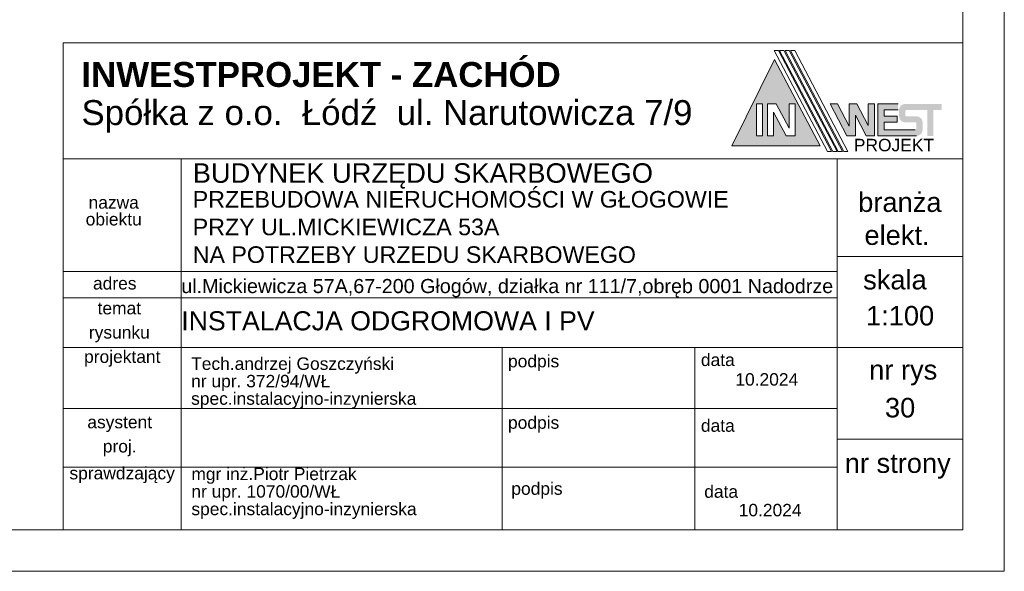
# Model space of a CAD drawing. Header units: centimetres. Extents: x 42630 to 130002, y 15 to 29179.
# Tile 136 of 165: x 84259 to 85445, y 2843 to 3508. Entities that reach past the tile are written whole.
import ezdxf

# ---------------------------------------------------------------- set-up
doc = ezdxf.new("R2010")
doc.units = ezdxf.units.CM
doc.header["$LTSCALE"] = 0.01
for name, color, linetype, lineweight in [('0 RAMKI I TABELKI_Nr_Pióra__1', 253, 'Continuous', 13), ('_tabelka_Nr_Pióra__1', 253, 'Continuous', 13), ('D_TABELKA 1-100_Pen_No__1_Nr_Pióra__1', 253, 'Continuous', 13), ('Tabela_Nr_Pióra__1', 253, 'Continuous', 13)]:
    doc.layers.add(name, color=color, linetype=linetype, lineweight=lineweight)
doc.styles.add('GENERATED_STYLE_1', font='arial.ttf')
doc.styles.add('GENERATED_STYLE_2', font='arial.ttf')

msp = doc.modelspace()

# ---------------------------------------------------------------- hatches: boundary and pattern name
at = {"layer": '_tabelka_Nr_Pióra__1', "linetype": 'Continuous'}
h = msp.add_hatch(color=0, dxfattribs=at)
h.paths.add_polyline_path([(85168.556, 3460.121), (85117.324, 3356.086), (85223.379, 3356.086)], flags=0)
h.paths.add_polyline_path([(85154.25, 3368.026), (85146.793, 3368.026), (85146.793, 3406.451), (85154.25, 3406.451)], flags=0)
h.paths.add_polyline_path([(85160.065, 3406.451), (85170.733, 3406.451), (85185.996, 3377.417), (85185.996, 3406.451), (85193.453, 3406.451), (85193.453, 3368.026), (85182.521, 3368.026), (85167.522, 3396.558), (85167.522, 3368.026), (85160.065, 3368.026)], flags=0)
for points in [[(85265.967, 3368.026), (85265.967, 3393.013), (85279.135, 3368.026), (85288.843, 3368.026), (85288.843, 3406.451), (85281.386, 3406.451), (85281.386, 3380.446), (85267.682, 3406.451), (85258.51, 3406.451), (85258.51, 3379.534), (85244.326, 3406.451), (85235.529, 3406.451), (85255.779, 3368.026)], [(85339.707, 3368.026, 0.41421356), (85346.901, 3375.219), (85346.901, 3384.361, 0.41421356), (85339.707, 3391.554), (85327.608, 3391.554, -0.41421356), (85326.123, 3393.039), (85326.123, 3397.773, -0.41421356), (85327.608, 3399.258), (85352.487, 3399.258), (85352.487, 3368.026), (85359.943, 3368.026), (85359.943, 3399.258), (85369.927, 3399.258), (85369.927, 3406.451), (85325.86, 3406.451, 0.41421356), (85318.666, 3399.258), (85318.666, 3391.554, 0.41421356), (85325.86, 3384.361), (85337.959, 3384.361, -0.41421356), (85339.444, 3382.876), (85339.444, 3376.847, -0.41421356), (85337.959, 3375.362), (85300.618, 3375.362), (85300.618, 3384.361), (85316.368, 3384.361), (85316.368, 3391.554), (85300.618, 3391.554), (85300.618, 3399.258), (85317.408, 3399.258), (85317.408, 3406.451), (85293.162, 3406.451), (85293.162, 3368.026)]]:
    msp.add_hatch(color=0, dxfattribs=at).paths.add_polyline_path(points, flags=0)

# ---------------------------------------------------------------- linework, layer by layer
at = {"layer": '0 RAMKI I TABELKI_Nr_Pióra__1', "linetype": 'Continuous'}
for p, q in [((85445.382, 5813.233), (85445.382, 2843.233)), ((85395.382, 5763.233), (85395.382, 2893.233)), ((84630.207, 2893.233), (78402.818, 2893.233)), ((85395.382, 2893.233), (79167.992, 2893.233)), ((84680.207, 2843.233), (78201.274, 2843.233)), ((85445.382, 2843.233), (78966.448, 2843.233))]:
    msp.add_line(p, q, dxfattribs=at)
at = {"layer": '_tabelka_Nr_Pióra__1', "color": 0, "linetype": 'Continuous'}
for p, q in [((84311.39, 2893.233), (84311.39, 3480.111)), ((84311.39, 3480.111), (85395.382, 3480.111)), ((85232.279, 3349.134), (85168.123, 3470.879)), ((85168.123, 3470.879), (85173.192, 3470.879)), ((85237.348, 3349.134), (85173.192, 3470.879)), ((85238.829, 3349.134), (85174.673, 3470.879)), ((85174.673, 3470.879), (85179.742, 3470.879)), ((85243.898, 3349.134), (85179.742, 3470.879)), ((85245.379, 3349.134), (85181.223, 3470.879)), ((85181.223, 3470.879), (85186.292, 3470.879)), ((85250.448, 3349.134), (85186.292, 3470.879)), ((85251.929, 3349.134), (85187.773, 3470.879)), ((85187.773, 3470.879), (85192.842, 3470.879)), ((85256.998, 3349.134), (85192.842, 3470.879)), ((85117.324, 3356.086), (85168.556, 3460.121)), ((85223.379, 3356.086), (85168.556, 3460.121)), ((85146.793, 3406.451), (85146.793, 3368.026)), ((85146.793, 3406.451), (85154.25, 3406.451)), ((85154.25, 3406.451), (85154.25, 3368.026)), ((85160.065, 3406.451), (85160.065, 3368.026)), ((85160.065, 3406.451), (85170.733, 3406.451)), ((85185.996, 3377.417), (85170.733, 3406.451)), ((85185.996, 3406.451), (85185.996, 3377.417)), ((85185.996, 3406.451), (85193.453, 3406.451)), ((85193.453, 3406.451), (85193.453, 3368.026)), ((85255.779, 3368.026), (85235.529, 3406.451)), ((85235.529, 3406.451), (85244.326, 3406.451)), ((85258.51, 3379.534), (85244.326, 3406.451)), ((85258.51, 3406.451), (85258.51, 3379.534)), ((85258.51, 3406.451), (85267.682, 3406.451)), ((85281.386, 3380.446), (85267.682, 3406.451)), ((85281.386, 3406.451), (85281.386, 3380.446)), ((85281.386, 3406.451), (85288.843, 3406.451)), ((85288.843, 3406.451), (85288.843, 3368.026)), ((85293.162, 3406.451), (85293.162, 3368.026)), ((85293.162, 3406.451), (85317.408, 3406.451)), ((85167.522, 3396.558), (85167.522, 3368.026)), ((85182.521, 3368.026), (85167.522, 3396.558)), ((85279.135, 3368.026), (85265.967, 3393.013)), ((85265.967, 3393.013), (85265.967, 3368.026)), ((85300.618, 3399.258), (85300.618, 3391.554)), ((85300.618, 3399.258), (85317.408, 3399.258)), ((85300.618, 3391.554), (85316.368, 3391.554)), ((85300.618, 3384.361), (85300.618, 3375.362)), ((85300.618, 3384.361), (85316.368, 3384.361)), ((85316.368, 3391.554), (85316.368, 3384.361)), ((85300.618, 3375.362), (85337.959, 3375.362)), ((85146.793, 3368.026), (85154.25, 3368.026)), ((85160.065, 3368.026), (85167.522, 3368.026)), ((85182.521, 3368.026), (85193.453, 3368.026)), ((85255.779, 3368.026), (85265.967, 3368.026)), ((85279.135, 3368.026), (85288.843, 3368.026)), ((85293.162, 3368.026), (85339.707, 3368.026)), ((85117.324, 3356.086), (85223.379, 3356.086)), ((85232.279, 3349.134), (85237.348, 3349.134)), ((85238.829, 3349.134), (85243.898, 3349.134)), ((85245.379, 3349.134), (85250.448, 3349.134)), ((85251.929, 3349.134), (85256.998, 3349.134)), ((84311.39, 3340.425), (85395.382, 3340.425)), ((84453.856, 3112.78), (84453.856, 3340.425)), ((85244.177, 3340.425), (85244.177, 2893.233)), ((85244.177, 3222.554), (85395.382, 3222.554)), ((84311.39, 3204.672), (85244.177, 3204.672)), ((84311.39, 3172.743), (85244.177, 3172.743)), ((84311.39, 3112.78), (85244.177, 3112.78)), ((84453.856, 2893.233), (84453.856, 3112.78)), ((84840.497, 2893.233), (84840.497, 3112.78)), ((85072.376, 2893.233), (85072.376, 3112.78)), ((85244.177, 3112.78), (85395.382, 3112.78)), ((84311.39, 3039.598), (85244.177, 3039.598)), ((85244.177, 3002.685), (85395.382, 3002.685)), ((84311.39, 2968.92), (85244.177, 2968.92))]:
    msp.add_line(p, q, dxfattribs=at)
at = {"layer": 'D_TABELKA 1-100_Pen_No__1_Nr_Pióra__1', "color": 0, "linetype": 'Continuous'}
for p in [(85395.382, 3434.638), (84395.382, 2893.233)]:
    msp.add_line(p, (85395.382, 2893.233), dxfattribs=at)

# ---------------------------------------------------------------- texts
at = {"layer": '_tabelka_Nr_Pióra__1', "color": 0, "linetype": 'Continuous', "style": 'GENERATED_STYLE_2'}
for s, insert, char_height, attachment_point, line_spacing_factor in [('\\A1;{\\fArial|b1|i0|c238|p38;INWESTPROJEKT - ZACHÓD\\P\\fArial|b0|i0|c238|p38;Spółka z o.o.  Łódź  ul. Narutowicza 7/9}', (84333.635, 3414.516), 30, 4, 0.918192), ('{nazwa\\Pobiektu}', (84372.458, 3277.571), 15, 5, 0.810917), ('{temat\\Prysunku}', (84379.233, 3143.562), 15, 5, 1.166107)]:
    msp.add_mtext(s, dxfattribs=dict(at, insert=insert, char_height=char_height, attachment_point=attachment_point, line_spacing_factor=line_spacing_factor))
at = {"layer": '_tabelka_Nr_Pióra__1', "color": 0, "linetype": 'Continuous'}
for s, insert, char_height, attachment_point, style in [('{PROJEKT}', (85312.423, 3356.842), 15, 5, 'GENERATED_STYLE_1'), ('{BUDYNEK URZĘDU SKARBOWEGO}', (84467.677, 3319.661), 23.5, 4, 'GENERATED_STYLE_1'), ('{PRZEBUDOWA NIERUCHOMOŚCI W GŁOGOWIE \\PPRZY UL.MICKIEWICZA 53A\\PNA POTRZEBY URZEDU SKARBOWEGO\\P}', (84467.677, 3258.086), 20, 4, 'GENERATED_STYLE_2'), ('{branża}', (85319.552, 3287.921), 23.5, 5, 'GENERATED_STYLE_2'), ('{elekt.}', (85316.124, 3248.178), 23.5, 5, 'GENERATED_STYLE_2'), ('{skala}', (85313.616, 3194.544), 23.5, 5, 'GENERATED_STYLE_2'), ('{adres}', (84373.697, 3190.243), 15, 5, 'GENERATED_STYLE_2'), ('{ul.Mickiewicza 57A,67-200 Głogów, działka nr 111/7,obręb 0001 Nadodrze }', (84453.856, 3184.452), 17, 4, 'GENERATED_STYLE_2'), ('INSTALACJA ODGROMOWA I PV', (84453.856, 3156.632), 23, 1, 'GENERATED_STYLE_2'), ('{1:100}', (85319.84, 3151.109), 23.5, 5, 'GENERATED_STYLE_2'), ('{projektant}', (84382.76, 3099.646), 15, 5, 'GENERATED_STYLE_2'), ('{data}', (85100.251, 3098.029), 15, 5, 'GENERATED_STYLE_2'), ('{podpis}', (84878.324, 3094.285), 15, 5, 'GENERATED_STYLE_2'), ('{nr rys}', (85323.596, 3082.512), 23.5, 5, 'GENERATED_STYLE_2'), ('30', (85319.84, 3040.304), 23.5, 5, 'GENERATED_STYLE_2'), ('{podpis}', (84878.324, 3020.239), 15, 5, 'GENERATED_STYLE_2'), ('{data}', (85100.251, 3018.793), 15, 5, 'GENERATED_STYLE_2'), ('{nr strony}', (85317.01, 2970.061), 23.5, 5, 'GENERATED_STYLE_2'), ('{sprawdzający}', (84382.623, 2959.276), 15, 5, 'GENERATED_STYLE_2'), ('{podpis}', (84882.345, 2940.69), 15, 5, 'GENERATED_STYLE_2'), ('{data}', (85104.272, 2939.243), 15, 5, 'GENERATED_STYLE_2')]:
    msp.add_mtext(s, dxfattribs=dict(at, insert=insert, char_height=char_height, attachment_point=attachment_point, style=style))
at = {"layer": '_tabelka_Nr_Pióra__1', "color": 0, "linetype": 'Continuous', "insert": (84379.687, 3006.262), "char_height": 15, "width": 125.88388, "attachment_point": 5, "line_spacing_factor": 1.166107, "style": 'GENERATED_STYLE_2'}
msp.add_mtext('{asystent\\Pproj.}', dxfattribs=at)
at = {"layer": 'D_TABELKA 1-100_Pen_No__1_Nr_Pióra__1', "color": 0, "linetype": 'Continuous', "char_height": 15, "attachment_point": 4, "style": 'GENERATED_STYLE_1'}
for s, insert, line_spacing_factor in [('{Tech.andrzej Goszczyński\\Pnr upr. 372/94/WŁ\\Pspec.instalacyjno-inzynierska}', (84465.723, 3070.195), 0.84123), ('{mgr inż.Piotr Pietrzak\\Pnr upr. 1070/00/WŁ\\Pspec.instalacyjno-inzynierska}', (84466.049, 2937.278), 0.845494)]:
    msp.add_mtext(s, dxfattribs=dict(at, insert=insert, line_spacing_factor=line_spacing_factor))
at = {"layer": 'Tabela_Nr_Pióra__1', "color": 0, "linetype": 'Continuous', "char_height": 15, "attachment_point": 4, "style": 'GENERATED_STYLE_1'}
for insert in [(85121.371, 3074.42), (85125.392, 2916.895)]:
    msp.add_mtext('{10.2024}', dxfattribs=dict(at, insert=insert))

doc.saveas('drawing.dxf')
